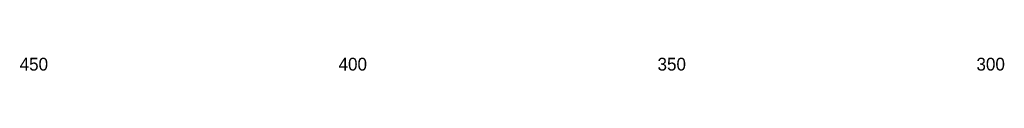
# Model space of a CAD drawing. Header units: millimetres. Extents: x 16 to 333, y -241 to 64.
# Tile 2 of 5: x 76.74 to 153.92, y -40.64 to -39.61. Entities that reach past the tile are written whole.
import ezdxf
from ezdxf.enums import TextEntityAlignment as Align

# ---------------------------------------------------------------- set-up
doc = ezdxf.new("R2010")
doc.units = ezdxf.units.MM
doc.header["$LTSCALE"] = 0.25
doc.layers.add('00_補助線', color=252, linetype='Continuous', lineweight=0, plot=False)
doc.layers.add('50_ｸﾞﾘｯﾄﾞ50', color=253, linetype='Continuous', lineweight=25)
doc.styles.add('VS Standard', font='txt', dxfattribs={"height": 3})

msp = doc.modelspace()

# ---------------------------------------------------------------- linework, layer by layer
at = {"layer": '00_補助線'}
msp.add_xline((50, 50), (0, 1), dxfattribs=at)

# ---------------------------------------------------------------- texts
at = {"layer": '50_ｸﾞﾘｯﾄﾞ50', "style": 'VS Standard'}
for s, p in [('450', (77.847, -40.937)), ('400', (102.847, -40.937)), ('350', (127.847, -40.937)), ('300', (152.847, -40.937))]:
    msp.add_text(s, height=1, dxfattribs=at).set_placement(p, align=Align.BOTTOM_CENTER)

doc.saveas('drawing.dxf')
